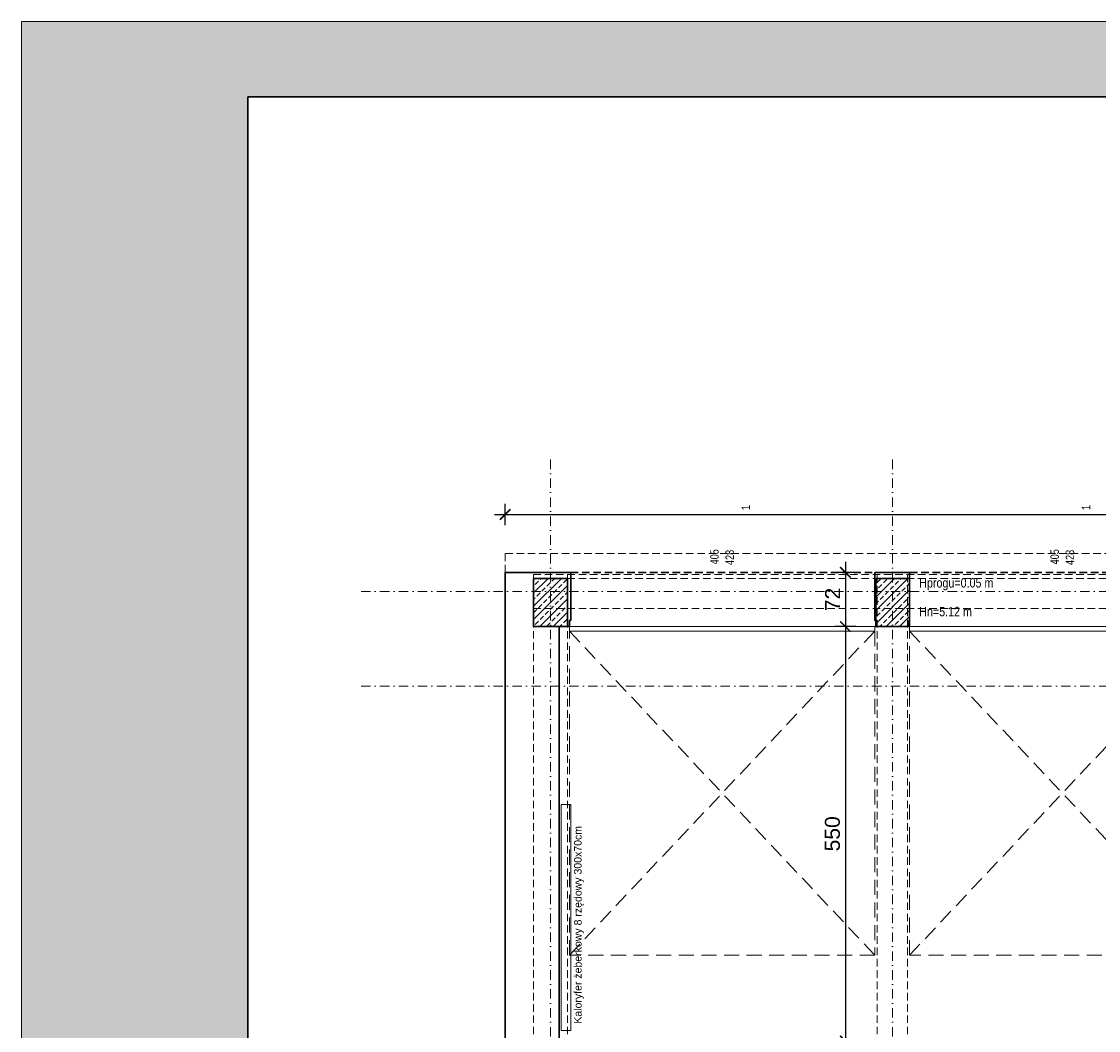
# Model space of a CAD drawing. Header units: millimetres. Extents: x 5276 to 17081, y -2904 to 1554.
# Tile 4 of 5: x 5397 to 6826, y -43 to 1296. Entities that reach past the tile are written whole.
import ezdxf
from ezdxf.enums import TextEntityAlignment as Align

# ---------------------------------------------------------------- set-up
doc = ezdxf.new("R2010")
doc.units = ezdxf.units.MM
for name, pattern in [('DASHDOT', [1, 0.5, -0.25, 0, -0.25]), ('DASHED', [0.75, 0.5, -0.25]), ('DASHEDX2', [1.5, 1, -0.5])]:
    doc.linetypes.add(name, pattern=pattern)
doc.layers.get('0').update_dxf_attribs({"lineweight": 18})
doc.layers.add('BA_pom', color=6, linetype='Continuous', lineweight=18, plot=False)
for name, color, linetype, lineweight in [('BA_sym', 7, 'Continuous', 18), ('BA_txc', 1, 'Continuous', 18), ('BA_txs', 2, 'Continuous', 18), ('Cienka', 7, 'Continuous', 18), ('PG_BRAMY', 1, 'DASHEDX2', 18), ('PG_KONSTRUKCJA', 5, 'Continuous', 30), ('PG_OSIE', 1, 'DASHDOT', 18), ('PG_PODCIĄGI', 1, 'DASHED', 18), ('PG_SZRAF', 1, 'Continuous', 18), ('PG_ŚCIANY_SŁUPY', 4, 'Continuous', 30), ('Przekrojowa', 60, 'Continuous', 18), ('Wymiarowa zewnętrzna', 50, 'Continuous', 18), ('Wyposażenie', 134, 'Continuous', 18)]:
    doc.layers.add(name, color=color, linetype=linetype, lineweight=lineweight)
doc.layers.get('BA_sym').off()
doc.styles.add('BIKTS', font='bikromsw.shx', dxfattribs={"width": 0.85})
doc.styles.get("Standard").update_dxf_attribs({"font": 'arial.ttf'})
doc.dimstyles.new('Styl 50', dxfattribs={"dimscale": 0, "dimtxt": 12.5, "dimasz": 8, "dimexe": 17.5, "dimexo": 0, "dimgap": 5, "dimtad": 1, "dimdec": 1, "dimtxsty": 'Standard', "dimblk": 'ARCHTICK', "dimcen": 6, "dimdle": 8, "dimadec": 0, "dimazin": 0, "dimtfac": 1, "dimtdec": 1, "dimtmove": 1, "dimatfit": 3, "dimldrblk": 'ARCHTICK', "dimfxl": 17.5, "dimfxlon": 1, "dimarcsym": 0})

# ---------------------------------------------------------------- blocks, each defined once
blk = doc.blocks.new('symdrz')
blk.add_lwpolyline([(-10, -30, -1), (-10, 30), (10, 30, -1), (10, -30)], format="xyb", close=True)
at = {"style": 'BIKTS', "width": 0.8}
blk.add_attdef('SZERDRZ', text='', height=25, dxfattribs=at).set_placement((77.1, 8.8), align=Align.CENTER)
blk.add_attdef('SYMDRZ', text='', height=25, dxfattribs=at).set_placement((0, 0), align=Align.MIDDLE)
blk.add_attdef('WYSDRZ', text='', height=25, dxfattribs=at).set_placement((77.1, -9.5), align=Align.TOP_CENTER)
blk = doc.blocks.new('brama')
at = {"layer": 'PG_BRAMY', "linetype": 'Continuous'}
for p, q in [((4191.2, 391.2), (4596.2, 391.2)), ((4191.2, 391.2), (4191.2, 385.2)), ((4596.2, 391.2), (4596.2, 385.2)), ((4191.2, 385.2), (4596.2, 385.2))]:
    blk.add_line(p, q, dxfattribs=at)
at = {"layer": 'PG_BRAMY', "ltscale": 20}
for p, q in [((4191.2, -44.8), (4596.2, 385.2)), ((4191.2, 385.2), (4596.2, -44.8))]:
    blk.add_line(p, q, dxfattribs=at)
blk.add_lwpolyline([(4191.2, 385.2), (4596.2, 385.2), (4596.2, -44.8), (4191.2, -44.8)], close=True, dxfattribs=at)
blk = doc.blocks.new('A$C558C0175')
at = {"layer": 'PG_SZRAF'}
h = blk.add_hatch(dxfattribs=at)
h.set_pattern_fill('ANSI33', color=256, scale=50)
h.set_pattern_definition([(45, (339.872, -19.246), (-8.83883, 8.83883), []), (45, (348.711, -19.246), (-8.83883, 8.83883), [6.25, -3.125])])
h.paths.add_polyline_path([(-45, 64), (0, 64), (0, 0), (-45, 0)])
at = {"layer": 'PG_KONSTRUKCJA'}
blk.add_lwpolyline([(-45, 64), (0, 64), (0, 0), (-45, 0)], close=True, dxfattribs=at)
blk = doc.blocks.new('A$C18EA16CA')
at = {"layer": 'PG_ŚCIANY_SŁUPY', "true_color": 0xffffff}
h = blk.add_hatch(color=7, dxfattribs=at)
h.dxf.hatch_style = 1
h.paths.add_polyline_path([(100, 4100), (-2870, 4100), (-2870, -100), (100, -100)])
h.paths.add_polyline_path([(-2570, 4000), (0, 4000), (0, 0), (-2570, 0)], flags=16)
at = {"layer": 'Cienka', "color": 1}
blk.add_line((-2870, 4100), (100, 4100), dxfattribs=at)
at = {"layer": 'Defpoints', "color": 6, "lineweight": 18}
blk.add_lwpolyline([(-2870, -100), (-2870, 4100), (100, 4100), (100, -100)], close=True, dxfattribs=at)
at = {"layer": 'Przekrojowa', "color": 18, "lineweight": 30, "true_color": 0x000000}
for p, q in [((-2570, 0), (-2570, 4000)), ((-2570, 4000), (0, 4000))]:
    blk.add_line(p, q, dxfattribs=at)
blk = doc.blocks.new('_ArchTick')
at = {"color": 0, "linetype": 'ByBlock', "const_width": 0.15}
blk.add_lwpolyline([(-0.5, -0.5), (0.5, 0.5)], dxfattribs=at)
blk = doc.blocks.new('*D68')
at = {"layer": 'Defpoints', "color": 0, "transparency": 16777216}
for p in [(7950, 641.4), (6038.5, 564.7), (7950, 564.7)]:
    blk.add_point(p, dxfattribs=at)
at = {"layer": 'Wymiarowa zewnętrzna', "color": 0, "lineweight": -2, "transparency": 16777216}
for p, q in [((6038.5, 627.4), (6038.5, 655.4)), ((7950, 627.4), (7950, 655.4)), ((6024.5, 641.4), (7964, 641.4))]:
    blk.add_line(p, q, dxfattribs=at)
at = {"layer": 'Wymiarowa zewnętrzna', "color": 0, "lineweight": -2, "transparency": 16777216, "xscale": 14, "yscale": 14, "zscale": 14, "rotation": 180}
blk.add_blockref('_ArchTick', (6038.5, 641.4), dxfattribs=at)
at = {"layer": 'Wymiarowa zewnętrzna', "color": 0, "lineweight": -2, "transparency": 16777216, "xscale": 14, "yscale": 14, "zscale": 14}
blk.add_blockref('_ArchTick', (7950, 641.4), dxfattribs=at)
at = {"layer": 'Wymiarowa zewnętrzna', "color": 0, "lineweight": 0, "transparency": 16777216, "insert": (6994.3, 660.4), "char_height": 20, "attachment_point": 5}
blk.add_mtext('1911,5', dxfattribs=at)
blk = doc.blocks.new('*D73')
at = {"layer": 'Defpoints', "color": 0, "transparency": 16777216}
for p in [(6529, 564.7), (6489.9, 492.7), (6528.8, 492.7)]:
    blk.add_point(p, dxfattribs=at)
at = {"layer": 'Wymiarowa zewnętrzna', "color": 0, "lineweight": -2, "transparency": 16777216}
for p, q in [((6489.9, 578.7), (6489.9, 478.7)), ((6503.9, 564.7), (6475.9, 564.7)), ((6503.9, 492.7), (6475.9, 492.7))]:
    blk.add_line(p, q, dxfattribs=at)
at = {"layer": 'Wymiarowa zewnętrzna', "color": 0, "lineweight": -2, "transparency": 16777216, "xscale": 14, "yscale": 14, "zscale": 14}
for p, rotation in [((6489.9, 564.7), 90), ((6489.9, 492.7), 270)]:
    blk.add_blockref('_ArchTick', p, dxfattribs=dict(at, rotation=rotation))
at = {"layer": 'Wymiarowa zewnętrzna', "color": 0, "transparency": 16777216, "insert": (6472.9, 528.7), "char_height": 20, "attachment_point": 5, "rotation": 90}
blk.add_mtext('72', dxfattribs=at)
blk = doc.blocks.new('*D74')
at = {"layer": 'Defpoints', "color": 0, "transparency": 16777216}
for p in [(6528.8, 492.7), (6489.9, -57.3), (6532, -57.3)]:
    blk.add_point(p, dxfattribs=at)
at = {"layer": 'Wymiarowa zewnętrzna', "color": 0, "lineweight": -2, "transparency": 16777216}
for p, q in [((6489.9, 506.7), (6489.9, -71.3)), ((6503.9, 492.7), (6475.9, 492.7)), ((6503.9, -57.3), (6475.9, -57.3))]:
    blk.add_line(p, q, dxfattribs=at)
at = {"layer": 'Wymiarowa zewnętrzna', "color": 0, "lineweight": -2, "transparency": 16777216, "xscale": 14, "yscale": 14, "zscale": 14}
for p, rotation in [((6489.9, 492.7), 90), ((6489.9, -57.3), 270)]:
    blk.add_blockref('_ArchTick', p, dxfattribs=dict(at, rotation=rotation))
at = {"layer": 'Wymiarowa zewnętrzna', "color": 0, "transparency": 16777216, "insert": (6472.7, 217.7), "char_height": 20, "attachment_point": 5, "rotation": 90}
blk.add_mtext('550', dxfattribs=at)

msp = doc.modelspace()

# ---------------------------------------------------------------- linework, layer by layer
at = {"layer": 'PG_OSIE', "color": 18, "ltscale": 25, "true_color": 0x000000}
for points in [[(6098.55, 714.3), (6098.55, -2070.06)], [(6552.55, 714.3), (6552.55, -2070.06)], [(5847.38, 539.19), (8127.62, 539.19)], [(5847.38, 413.69), (8127.62, 413.69)]]:
    msp.add_lwpolyline(points, dxfattribs=at)
at = {"layer": 'PG_PODCIĄGI', "color": 18, "ltscale": 20, "true_color": 0x000000}
for points in [[(6056.05, 564.69), (6038.55, 564.69), (6038.55, 589.69), (7950.05, 589.69), (7950.05, 564.69)], [(6076.05, 561.69), (7930.05, 561.69)], [(6076.05, 561.69), (6076.05, -1912.31)], [(6076.05, 561.69), (7930.05, 561.69)], [(6121.05, 561.69), (6121.05, -1912.31)], [(6532.05, 561.69), (6532.05, -1912.31)], [(6572.05, 561.69), (6572.05, -1912.31)], [(6076.05, 556.69), (7930.05, 556.69)], [(6076.05, 516.69), (7930.05, 516.69)], [(6076.05, 516.69), (7930.05, 516.69)], [(7930.05, 492.69), (6076.05, 492.69)]]:
    msp.add_lwpolyline(points, dxfattribs=at)
at = {"layer": 'PG_ŚCIANY_SŁUPY', "color": 18, "true_color": 0x000000}
for points in [[(6125.55, 500.69), (6125.55, 564.69), (6038.55, 564.69), (6038.55, -376.31), (6080.05, -376.31), (6110.05, -376.31), (6110.05, -97.31), (6121.05, -97.31), (6121.05, -57.31), (6110.05, -57.31), (6110.05, 492.69), (6123.8, 492.69), (6123.8, 500.69), (6125.55, 500.69)], [(6529.05, 564.69), (6529.05, 500.69), (6530.05, 500.69), (6530.05, 492.69), (6574.05, 492.69), (6574.05, 500.69), (6575.05, 500.69), (6575.05, 564.69), (6529.05, 564.69)]]:
    msp.add_lwpolyline(points, dxfattribs=at)
at = {"layer": 'PG_ŚCIANY_SŁUPY', "color": 18, "linetype": 'DASHED', "ltscale": 20, "true_color": 0x000000}
msp.add_lwpolyline([(6125.55, 564.69), (7878.55, 564.69)], dxfattribs=at)
at = {"layer": 'Wyposażenie', "color": 18, "true_color": 0x000000}
msp.add_lwpolyline([(6112.7, 256.78), (6125.54, 256.78), (6125.54, -43.22), (6112.7, -43.22)], close=True, dxfattribs=at)

# ---------------------------------------------------------------- block references
at = {"layer": 'BA_sym', "color": 18, "true_color": 0x000000}
ref = msp.add_blockref('symdrz', (6326.3, 642.23), dxfattribs=dict(at, xscale=0.75, yscale=0.75, zscale=0.75, rotation=90.00000472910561))
ref.add_attrib('Szerdrz', '405', dxfattribs={"layer": 'BA_txc', "color": 7, "height": 11.25, "rotation": 90, "style": 'BIKTS', "width": 0.8}).set_placement((6316.17, 585.34), align=Align.MIDDLE_CENTER)
ref.add_attrib('Wysdrz', '428', dxfattribs={"layer": 'BA_txc', "color": 7, "height": 11.25, "rotation": 90, "style": 'BIKTS', "width": 0.8}).set_placement((6336.42, 584.49), align=Align.MIDDLE_CENTER)
ref.add_attrib('Sztuk', '1', (6363.42, 647.37), dxfattribs={"layer": 'BA_pom', "height": 11.25, "rotation": 90, "style": 'BIKTS', "width": 0.8})
ref = msp.add_blockref('symdrz', (6777.55, 642.23), dxfattribs=dict(at, xscale=0.75, yscale=0.75, zscale=0.75, rotation=90.00000472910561))
ref.add_attrib('Szerdrz', '405', dxfattribs={"layer": 'BA_txc', "color": 7, "height": 11.25, "rotation": 90, "style": 'BIKTS', "width": 0.8}).set_placement((6767.42, 585.34), align=Align.MIDDLE_CENTER)
ref.add_attrib('Wysdrz', '428', dxfattribs={"layer": 'BA_txc', "color": 7, "height": 11.25, "rotation": 90, "style": 'BIKTS', "width": 0.8}).set_placement((6787.67, 584.49), align=Align.MIDDLE_CENTER)
ref.add_attrib('Sztuk', '1', (6814.67, 647.37), dxfattribs={"layer": 'BA_pom', "height": 11.25, "rotation": 90, "style": 'BIKTS', "width": 0.8})
at = {"layer": 'PG_KONSTRUKCJA', "color": 18, "true_color": 0x000000}
for name, p in [('A$C558C0175', (6121.05, 492.69)), ('A$C558C0175', (6575.05, 492.69)), ('brama', (1932.63, 101.5)), ('brama', (2383.88, 101.5))]:
    msp.add_blockref(name, p, dxfattribs=at)
at = {"layer": 'PG_ŚCIANY_SŁUPY', "color": 18, "true_color": 0x000000}
msp.add_blockref('A$C18EA16CA', (8266.98, -2804.34), dxfattribs=at)

# ---------------------------------------------------------------- texts
at = {"layer": 'BA_txs', "color": 18, "true_color": 0x000000, "style": 'BIKTS', "width": 0.85}
for s, p in [('Hprogu=0.05 m', (6587.82, 544.56)), ('Hn=5.12 m', (6587.82, 506.42))]:
    msp.add_text(s, height=12.5, dxfattribs=at).set_placement(p)
at = {"layer": 'Wyposażenie', "color": 18, "true_color": 0x000000, "insert": (6129.89, -34.27), "char_height": 10, "attachment_point": 1, "rotation": 90}
msp.add_mtext_dynamic_manual_height_columns('Kaloryfer żeberkowy 8 rzędowy 300x70cm', width=650.6795, gutter_width=50, heights=[0], dxfattribs=at)

# ---------------------------------------------------------------- dimensions: what is measured, and where the dimension line sits
at = {"layer": 'Wymiarowa zewnętrzna', "color": 251, "lineweight": 0}
dim = msp.add_linear_dim(base=(7950.05, 641.4), p1=(6038.55, 564.69), p2=(7950.05, 564.69), dimstyle='Styl 50', override={"dimscale": 1, "dimtxt": 20, "dimasz": 14, "dimexe": 14, "dimgap": 7, "dimrnd": 0.5, "dimdle": 14, "dimtix": 1, "dimfxl": 14}, dxfattribs=at)
dim.commit()
dim.dimension.update_dxf_attribs({"geometry": '*D68', "text_midpoint": (6994.3, 660.42)})
at = {"layer": 'Wymiarowa zewnętrzna', "color": 18, "true_color": 0x000000}
for base, p1, p2, picture, middle in [((6489.93, 492.69), (6529.05, 564.69), (6528.8, 492.69), '*D73', (6472.89, 528.69)), ((6489.93, -57.31), (6528.8, 492.69), (6532.05, -57.31), '*D74', (6472.72, 217.69))]:
    dim = msp.add_linear_dim(base=base, p1=p1, p2=p2, angle=90, dimstyle='Styl 50', override={"dimscale": 1, "dimtxt": 20, "dimasz": 14, "dimexe": 14, "dimgap": 7, "dimrnd": 0.5, "dimdle": 14, "dimtix": 1, "dimfxl": 14}, dxfattribs=at)
    dim.commit()
    dim.dimension.update_dxf_attribs({"geometry": picture, "text_midpoint": middle})

doc.saveas('drawing.dxf')
